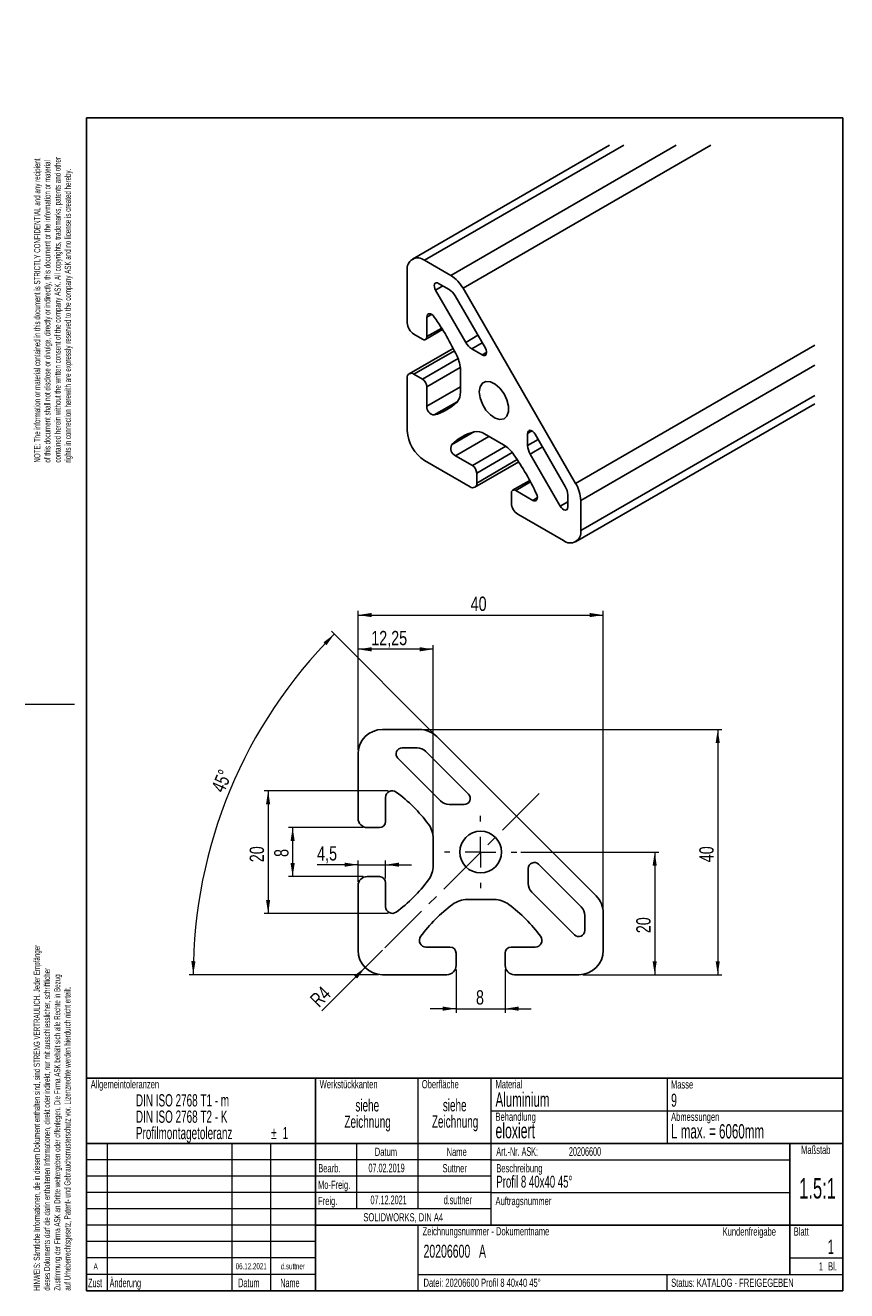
# Model space of a CAD drawing. Header units: millimetres. Extents: x 5 to 206, y 5 to 315.
import ezdxf

# ---------------------------------------------------------------- set-up
doc = ezdxf.new("R2010")
doc.units = ezdxf.units.MM
doc.header["$PDSIZE"] = -1
doc.linetypes.add('CENTERX2', pattern=[20.32, 12.7, -2.54, 2.54, -2.54])
doc.layers.add('FORMAT', color=7, linetype='Continuous')
doc.styles.add('SLDTEXTSTYLE0', font='TXT', dxfattribs={"width": 0.605})
doc.styles.add('SLDTEXTSTYLE1', font='TXT', dxfattribs={"width": 0.75})
doc.dimstyles.new('SLDDIMSTYLE0', dxfattribs={"dimtxt": 3.5, "dimasz": 3.302, "dimexe": 0, "dimexo": 0.0625, "dimgap": 0.875, "dimtad": 1, "dimdec": 4, "dimlfac": 0.666667, "dimzin": 12, "dimdsep": 46, "dimtxsty": 'SLDTEXTSTYLE1', "dimsah": 1, "dimcen": 0.09, "dimazin": 3, "dimtfac": 1, "dimtofl": 0, "dimtmove": 0, "dimatfit": 3, "dimfxl": 1, "dimfrac": 2, "dimtolj": 1, "dimtzin": 12, "dimarcsym": 0})
doc.dimstyles.new('SLDDIMSTYLE1', dxfattribs={"dimtxt": 3.5, "dimasz": 3.302, "dimexe": 0, "dimexo": 0.0625, "dimgap": 0.875, "dimtad": 1, "dimlfac": 0.666667, "dimrnd": 1e-09, "dimzin": 12, "dimdsep": 46, "dimtxsty": 'SLDTEXTSTYLE1', "dimsah": 1, "dimcen": 0.09, "dimadec": 0, "dimazin": 3, "dimtfac": 1, "dimtofl": 0, "dimtmove": 0, "dimatfit": 3, "dimfxl": 1, "dimfrac": 2, "dimtolj": 1, "dimtzin": 12, "dimarcsym": 0})
doc.dimstyles.new('SLDDIMSTYLE2', dxfattribs={"dimtxt": 3.5, "dimasz": 3.302, "dimexe": 0, "dimexo": 0.0625, "dimgap": 0.875, "dimtad": 1, "dimdec": 1, "dimlfac": 0.666667, "dimrnd": 1e-09, "dimzin": 12, "dimdsep": 46, "dimtxsty": 'SLDTEXTSTYLE1', "dimsah": 1, "dimcen": 0.09, "dimadec": 0, "dimazin": 3, "dimtfac": 1, "dimtdec": 1, "dimtmove": 0, "dimatfit": 0, "dimfxl": 1, "dimfrac": 2, "dimtolj": 1, "dimtzin": 12, "dimarcsym": 0})
doc.dimstyles.new('SLDDIMSTYLE3', dxfattribs={"dimtxt": 3.5, "dimasz": 3.302, "dimexe": 0, "dimexo": 0.0625, "dimgap": 0.875, "dimtad": 1, "dimlfac": 0.666667, "dimrnd": 1e-09, "dimzin": 12, "dimdsep": 46, "dimtxsty": 'SLDTEXTSTYLE1', "dimsah": 1, "dimcen": 0.09, "dimadec": 0, "dimazin": 3, "dimtfac": 1, "dimtmove": 0, "dimatfit": 0, "dimfxl": 1, "dimfrac": 2, "dimtolj": 1, "dimtzin": 12, "dimarcsym": 0})
doc.dimstyles.new('SLDDIMSTYLE4', dxfattribs={"dimtxt": 3.5, "dimasz": 3.302, "dimexe": 0, "dimexo": 0.0625, "dimgap": 0.875, "dimtad": 1, "dimlfac": 0.666667, "dimrnd": 1e-09, "dimzin": 12, "dimdsep": 46, "dimtxsty": 'SLDTEXTSTYLE1', "dimsah": 1, "dimcen": 0, "dimadec": 0, "dimazin": 3, "dimtfac": 1, "dimtofl": 0, "dimtmove": 0, "dimatfit": 3, "dimfxl": 1, "dimfrac": 2, "dimtolj": 1, "dimtzin": 12, "dimarcsym": 0})

# ---------------------------------------------------------------- blocks, each defined once
blk = doc.blocks.new('SW_NOTE_0')
at = {"color": 0, "linetype": 'Continuous', "lineweight": 0, "char_height": 1.5, "attachment_point": 1, "rotation": 90, "style": 'SLDTEXTSTYLE0'}
for s, insert in [('HINWEIS: Sämtliche Informationen, die in diesem Dokument enthalten sind, sind STRENG VERTRAULICH. Jeder Empfänger', (-1.93, 0)), ('dieses Dokuments darf die darin enthaltenen Informationen, direkt oder indirekt, nur mit ausschliesslicher, schriftlicher', (0.57, 0)), ('Zustimmung der Firma ASK an Dritte weitergeben oder offenlegen. Die Firma ASK behält sich alle Rechte in Bezug', (3.07, 0)), ('auf Urheberrechtsgesetz, Patent- und Gebrauchsmusterschutz vor. Lizenzrechte werden hierdurch nicht erteilt.', (5.57, 0))]:
    blk.add_mtext(s, dxfattribs=dict(at, insert=insert))
blk = doc.blocks.new('SW_NOTE_0_1')
at = {"color": 0, "linetype": 'Continuous', "lineweight": 0, "char_height": 1.5, "attachment_point": 1, "rotation": 90, "style": 'SLDTEXTSTYLE0'}
for s, insert in [('of this document shall not disclose or divulge, directly or indirectly, this document or the information or material', (0.57, 0)), ('contained herein without the written consent of the company ASK. All copyrights, trademarks, patents and other', (3.07, 0)), ('NOTE: The information or material contained in this document is STRICTLY CONFIDENTIAL and any recipient', (-1.93, 0)), ('rights in connection herewith are expressly reserved to the company ASK and no license is created hereby.', (5.57, 0))]:
    blk.add_mtext(s, dxfattribs=dict(at, insert=insert))
blk = doc.blocks.new('ASK_Rechtsvermerk')
at = {"color": 7, "linetype": 'Continuous', "lineweight": 0}
for name, p in [('SW_NOTE_0_1', (-7.78, 202.62)), ('SW_NOTE_0', (-7.87, 0))]:
    blk.add_blockref(name, p, dxfattribs=at)
blk = doc.blocks.new('SW_NOTE_0_2')
at = {"color": 0, "linetype": 'Continuous', "lineweight": 0, "char_height": 3, "attachment_point": 2, "style": 'SLDTEXTSTYLE0'}
for s, insert in [('siehe', (4.03, 3.87)), ('Zeichnung', (4.12, -0.13))]:
    blk.add_mtext(s, dxfattribs=dict(at, insert=insert))
blk = doc.blocks.new('SW_NOTE_0_3')
at = {"color": 0, "linetype": 'Continuous', "lineweight": 0, "char_height": 3, "attachment_point": 2, "style": 'SLDTEXTSTYLE0'}
for s, insert in [('siehe', (4.03, 3.87)), ('Zeichnung', (4.12, -0.13))]:
    blk.add_mtext(s, dxfattribs=dict(at, insert=insert))
blk = doc.blocks.new('SW_NOTE_0_4')
at = {"color": 0, "linetype": 'Continuous', "lineweight": 0, "char_height": 3, "attachment_point": 1, "style": 'SLDTEXTSTYLE0'}
for s, insert in [('DIN ISO 2768 T1 - m', (0, 3.87)), ('DIN ISO 2768 T2 - K', (0, -0.13)), ('Profilmontagetoleranz', (0, -4.13)), ('%%p', (33.09, -4.13)), ('1', (35.89, -4.13))]:
    blk.add_mtext(s, dxfattribs=dict(at, insert=insert))
blk = doc.blocks.new('_D')
at = {"color": 7, "linetype": 'Continuous', "lineweight": 0}
for p, q in [((104.97, 141.28), (79.89, 166.36)), ((91.4, 82.33), (45.08, 82.33))]:
    blk.add_line(p, q, dxfattribs=at)
at = {"color": 7, "linetype": 'Continuous', "lineweight": 18}
blk.add_arc((163.92, 82.33), 117.84, 135, 180, dxfattribs=at)
for points in [[(80.59, 165.65), (77.93, 163.64), (78.66, 162.93)], [(46.08, 82.33), (46.64, 85.63), (45.62, 85.64)]]:
    blk.add_solid(points, dxfattribs=at)
at = {"color": 7, "linetype": 'Continuous', "lineweight": 18, "insert": (50.36, 128), "char_height": 3.5, "attachment_point": 1, "rotation": 66.4419, "style": 'SLDTEXTSTYLE1'}
blk.add_mtext('45°', dxfattribs=at)
blk = doc.blocks.new('_D_1')
at = {"color": 7, "linetype": 'Continuous', "lineweight": 0}
for p, q in [((86.4, 137.33), (86.4, 162.95)), ((104.77, 161.95), (86.4, 161.95)), ((104.77, 116.62), (104.77, 162.95))]:
    blk.add_line(p, q, dxfattribs=at)
at = {"color": 7, "linetype": 'Continuous', "lineweight": 18}
for points in [[(86.4, 161.95), (89.7, 161.44), (89.7, 162.46)], [(104.77, 161.95), (101.47, 162.46), (101.47, 161.44)]]:
    blk.add_solid(points, dxfattribs=at)
at = {"color": 7, "linetype": 'Continuous', "lineweight": 18, "insert": (89.63, 166.46), "char_height": 3.5, "attachment_point": 1, "style": 'SLDTEXTSTYLE1'}
blk.add_mtext('12,25', dxfattribs=at)
blk = doc.blocks.new('_D_2')
at = {"color": 7, "linetype": 'Continuous', "lineweight": 0}
for p, q in [((86.4, 137.33), (86.4, 171.33)), ((86.4, 170.33), (146.4, 170.33)), ((146.4, 98.37), (146.4, 171.33))]:
    blk.add_line(p, q, dxfattribs=at)
at = {"color": 7, "linetype": 'Continuous', "lineweight": 18}
for points in [[(86.4, 170.33), (89.7, 169.82), (89.7, 170.84)], [(146.4, 170.33), (143.1, 170.84), (143.1, 169.82)]]:
    blk.add_solid(points, dxfattribs=at)
at = {"color": 7, "linetype": 'Continuous', "lineweight": 18, "insert": (113.95, 174.84), "char_height": 3.5, "attachment_point": 1, "style": 'SLDTEXTSTYLE1'}
blk.add_mtext('40', dxfattribs=at)
blk = doc.blocks.new('_D_3')
at = {"color": 7, "linetype": 'Continuous', "lineweight": 0}
for p, q in [((86.4, 109.24), (76.39, 109.24)), ((86.4, 105.08), (86.4, 110.24)), ((86.4, 109.24), (93.15, 109.24)), ((93.15, 105.83), (93.15, 110.24)), ((93.15, 109.24), (99.5, 109.24))]:
    blk.add_line(p, q, dxfattribs=at)
at = {"color": 7, "linetype": 'Continuous', "lineweight": 18}
for points in [[(86.4, 109.24), (83.1, 109.75), (83.1, 108.74)], [(93.15, 109.24), (96.45, 108.74), (96.45, 109.75)]]:
    blk.add_solid(points, dxfattribs=at)
at = {"color": 7, "linetype": 'Continuous', "lineweight": 18, "insert": (76.39, 113.76), "char_height": 3.5, "attachment_point": 1, "style": 'SLDTEXTSTYLE1'}
blk.add_mtext('4,5', dxfattribs=at)
blk = doc.blocks.new('_D_4')
at = {"color": 7, "linetype": 'Continuous', "lineweight": 0}
for p, q in [((87.65, 118.33), (69.4, 118.33)), ((70.4, 118.33), (70.4, 106.33)), ((87.65, 106.33), (69.4, 106.33))]:
    blk.add_line(p, q, dxfattribs=at)
at = {"color": 7, "linetype": 'Continuous', "lineweight": 18}
for points in [[(70.4, 118.33), (69.89, 115.03), (70.91, 115.03)], [(70.4, 106.33), (70.91, 109.63), (69.89, 109.63)]]:
    blk.add_solid(points, dxfattribs=at)
at = {"color": 7, "linetype": 'Continuous', "lineweight": 18, "insert": (65.89, 111.14), "char_height": 3.5, "attachment_point": 1, "rotation": 90, "style": 'SLDTEXTSTYLE1'}
blk.add_mtext('8', dxfattribs=at)
blk = doc.blocks.new('_D_5')
at = {"color": 7, "linetype": 'Continuous', "lineweight": 0}
for p, q in [((93.77, 127.33), (63.4, 127.33)), ((64.4, 127.33), (64.4, 97.33)), ((93.77, 97.33), (63.4, 97.33))]:
    blk.add_line(p, q, dxfattribs=at)
at = {"color": 7, "linetype": 'Continuous', "lineweight": 18}
for points in [[(64.4, 127.33), (63.89, 124.03), (64.91, 124.03)], [(64.4, 97.33), (64.91, 100.63), (63.89, 100.63)]]:
    blk.add_solid(points, dxfattribs=at)
at = {"color": 7, "linetype": 'Continuous', "lineweight": 18, "insert": (59.89, 109.85), "char_height": 3.5, "attachment_point": 1, "rotation": 90, "style": 'SLDTEXTSTYLE1'}
blk.add_mtext('20', dxfattribs=at)
blk = doc.blocks.new('_D_6')
at = {"color": 7, "linetype": 'Continuous', "lineweight": 0}
for p, q in [((110.4, 83.58), (110.4, 73.01)), ((122.4, 83.58), (122.4, 73.01)), ((110.4, 74.01), (104.05, 74.01)), ((110.4, 74.01), (122.4, 74.01)), ((122.4, 74.01), (128.75, 74.01))]:
    blk.add_line(p, q, dxfattribs=at)
at = {"color": 7, "linetype": 'Continuous', "lineweight": 18}
for points in [[(110.4, 74.01), (107.1, 74.52), (107.1, 73.5)], [(122.4, 74.01), (125.7, 73.5), (125.7, 74.52)]]:
    blk.add_solid(points, dxfattribs=at)
at = {"color": 7, "linetype": 'Continuous', "lineweight": 18, "insert": (115.25, 78.52), "char_height": 3.5, "attachment_point": 1, "style": 'SLDTEXTSTYLE1'}
blk.add_mtext('8', dxfattribs=at)
blk = doc.blocks.new('_D_7')
at = {"color": 7, "linetype": 'Continuous', "lineweight": 0}
for p, q in [((126.25, 112.33), (159.98, 112.33)), ((158.98, 112.33), (158.98, 82.33)), ((141.4, 82.33), (159.98, 82.33))]:
    blk.add_line(p, q, dxfattribs=at)
at = {"color": 7, "linetype": 'Continuous', "lineweight": 18}
for points in [[(158.98, 112.33), (158.47, 109.03), (159.48, 109.03)], [(158.98, 82.33), (159.48, 85.63), (158.47, 85.63)]]:
    blk.add_solid(points, dxfattribs=at)
at = {"color": 7, "linetype": 'Continuous', "lineweight": 18, "insert": (154.46, 92.48), "char_height": 3.5, "attachment_point": 1, "rotation": 90, "style": 'SLDTEXTSTYLE1'}
blk.add_mtext('20', dxfattribs=at)
blk = doc.blocks.new('_D_8')
at = {"color": 7, "linetype": 'Continuous', "lineweight": 0}
for p, q in [((102.43, 142.33), (175.4, 142.33)), ((174.4, 142.33), (174.4, 82.33)), ((141.4, 82.33), (175.4, 82.33))]:
    blk.add_line(p, q, dxfattribs=at)
at = {"color": 7, "linetype": 'Continuous', "lineweight": 18}
for points in [[(174.4, 142.33), (173.89, 139.03), (174.91, 139.03)], [(174.4, 82.33), (174.91, 85.63), (173.89, 85.63)]]:
    blk.add_solid(points, dxfattribs=at)
at = {"color": 7, "linetype": 'Continuous', "lineweight": 18, "insert": (169.89, 109.84), "char_height": 3.5, "attachment_point": 1, "rotation": 90, "style": 'SLDTEXTSTYLE1'}
blk.add_mtext('40', dxfattribs=at)
blk = doc.blocks.new('_D_9')
at = {"color": 7, "linetype": 'Continuous', "lineweight": 0}
for q in [(92.4, 88.33), (77.51, 73.45)]:
    blk.add_line((88.16, 84.09), q, dxfattribs=at)
at = {"color": 7, "linetype": 'Continuous', "lineweight": 18}
blk.add_solid([(88.16, 84.09), (85.46, 82.11), (86.18, 81.39)], dxfattribs=at)
at = {"color": 7, "linetype": 'Continuous', "lineweight": 18, "insert": (74.35, 76.62), "char_height": 3.5, "attachment_point": 1, "rotation": 45, "style": 'SLDTEXTSTYLE1'}
blk.add_mtext('R4', dxfattribs=at)
blk = doc.blocks.new('SW_CENTERMARKSYMBOL_0')
at = {"color": 0, "linetype": 'Continuous', "lineweight": 18}
for p, q in [((0, 7.5), (0, 8.85)), ((0, 0), (0, 3.75)), ((-7.5, 0), (-8.85, 0)), ((0, 0), (-3.75, 0)), ((0, 0), (0, -3.75)), ((0, 0), (3.75, 0)), ((7.5, 0), (8.85, 0)), ((0, -7.5), (0, -8.85))]:
    blk.add_line(p, q, dxfattribs=at)

msp = doc.modelspace()

# ---------------------------------------------------------------- linework, layer by layer
at = {"color": 7, "linetype": 'Continuous', "lineweight": 25}
for p, q in [((20, 57), (20, 292)), ((205, 292), (20, 292)), ((205, 57), (205, 292)), ((147.95057, 285.2845), (99.69977, 257.42993)), ((151.46462, 285.2845), (102.6992, 257.13292)), ((164.24159, 285.2845), (109.08786, 253.44489)), ((172.72774, 285.2845), (112.088, 250.27791)), ((102.6992, 257.13292), (109.08786, 253.44489)), ((98.45666, 241.82234), (98.45666, 254.68282)), ((106.10918, 251.49009), (108.66979, 250.01184)), ((112.73817, 237.05105), (105.35923, 249.83213)), ((110.16969, 248.42844), (117.54898, 235.64736)), ((112.088, 250.27791), (139.64037, 202.55551)), ((103.22956, 243.25106), (103.22956, 238.45456)), ((102.16919, 237.84194), (100.04774, 239.06664)), ((102.91914, 237.76773), (107.09194, 240.17689)), ((109.67652, 235.58745), (98.92265, 229.37957)), ((116.79903, 233.98939), (114.23806, 235.46765)), ((198.1558, 236.33579), (139.64037, 202.55551)), ((100.04774, 229.26817), (102.16919, 228.04347)), ((111.44964, 224.89903), (111.44964, 230.27114)), ((198.1558, 231.43683), (140.88312, 198.37395)), ((98.45666, 215.48895), (98.45666, 228.34942)), ((103.22956, 226.20634), (103.22956, 221.40983)), ((198.1558, 224.0595), (140.88312, 190.99662)), ((139.64037, 188.24951), (198.1558, 222.02978)), ((121.99608, 212.00458), (117.3437, 214.69019)), ((127.89015, 211.82201), (127.89015, 214.77906)), ((129.70082, 214.59971), (137.07975, 201.8188)), ((113.83644, 201.71115), (102.6992, 208.14041)), ((110.21296, 209.3145), (114.36645, 206.91661)), ((114.96118, 201.59975), (125.71505, 207.80782)), ((135.89064, 196.95023), (128.51135, 209.73114)), ((115.42717, 205.07965), (115.42717, 202.6299)), ((128.39619, 203.27685), (124.22339, 200.86787)), ((123.91261, 197.73147), (123.91261, 200.18104)), ((124.97333, 200.79366), (129.12682, 198.39577)), ((137.70131, 199.72793), (137.70131, 196.77106)), ((140.88312, 198.37395), (140.88312, 190.99662)), ((136.64058, 188.54669), (125.5037, 194.97577)), ((92.39789, 142.33078), (101.43268, 142.33078)), ((105.67532, 140.57342), (144.64053, 101.60822)), ((86.39789, 120.58078), (86.39789, 136.33078)), ((97.21996, 137.83078), (100.84128, 137.83078)), ((102.9626, 136.9521), (113.39826, 126.51644)), ((106.59496, 124.83446), (96.1593, 135.27012)), ((93.14789, 125.70496), (93.14789, 119.83078)), ((112.3376, 123.95578), (108.71628, 123.95578)), ((91.64789, 118.33078), (88.64789, 118.33078)), ((104.77289, 109.0412), (104.77289, 115.62037)), ((130.58355, 109.33116), (141.01921, 98.8955)), ((88.64789, 106.33078), (91.64789, 106.33078)), ((128.02289, 104.64918), (128.02289, 108.2705)), ((86.39789, 88.33078), (86.39789, 104.08078)), ((93.14789, 104.83078), (93.14789, 98.95661)), ((139.33722, 92.0922), (128.90156, 102.52786)), ((119.68747, 100.70578), (113.1083, 100.70578)), ((141.89789, 96.77418), (141.89789, 93.15286)), ((146.39789, 97.36558), (146.39789, 88.33078)), ((103.02371, 89.08078), (108.89789, 89.08078)), ((110.39789, 87.58078), (110.39789, 84.58078)), ((122.39789, 84.58078), (122.39789, 87.58078)), ((123.89789, 89.08078), (129.77206, 89.08078)), ((108.14789, 82.33078), (92.39789, 82.33078)), ((140.39789, 82.33078), (124.64789, 82.33078)), ((205, 57), (20, 57)), ((20, 57), (20, 5)), ((76, 57), (76, 5)), ((205, 57), (205, 5)), ((205, 41), (20, 41)), ((192, 41), (192, 9)), ((76, 21), (205, 21)), ((20, 5), (205, 5))]:
    msp.add_line(p, q, dxfattribs=at)
at = {"color": 8, "linetype": 'Continuous', "lineweight": 25}
for p, q in [((107.1699, 250.87748), (105.35923, 249.83213)), ((104.37969, 243.91482), (103.22956, 243.25106)), ((106.85984, 240.55008), (103.22956, 238.45456)), ((115.73831, 238.78304), (112.73817, 237.05105)), ((116.79903, 236.94608), (114.23806, 235.46765)), ((109.97335, 234.99808), (100.04774, 229.26817)), ((110.87385, 233.06868), (102.16919, 228.04347)), ((117.8594, 234.60183), (116.79903, 233.98939)), ((111.41351, 230.93096), (103.22956, 226.20634)), ((111.44964, 226.15538), (103.22956, 221.40983)), ((110.67644, 222.52545), (105.06097, 219.28374)), ((114.9079, 215.20857), (109.28742, 211.96381)), ((118.43447, 214.06076), (110.21296, 209.3145)), ((128.95087, 215.39131), (127.89015, 214.77906)), ((122.55148, 211.64177), (114.36645, 206.91661)), ((130.45076, 213.30044), (127.89015, 211.82201)), ((131.51149, 211.46313), (128.51135, 209.73114)), ((124.13219, 210.10486), (115.42717, 205.07965)), ((125.35313, 208.35999), (115.42717, 202.6299)), ((128.60326, 202.88918), (124.97333, 200.79366)), ((130.2766, 199.05952), (129.12682, 198.39577)), ((137.70131, 197.9954), (135.89064, 196.95023))]:
    msp.add_line(p, q, dxfattribs=at)
at = {"color": 7, "linetype": 'Continuous', "lineweight": 18}
for p, q in [((5, 148.5), (17, 148.5)), ((88.15524, 84.08814), (92.39789, 88.33078)), ((20, 57), (205, 57)), ((20, 57), (20, 5)), ((101, 57), (101, 25)), ((119, 21), (119, 57)), ((162, 57), (162, 41)), ((205, 57), (205, 5)), ((119, 49), (205, 49)), ((25, 41), (25, 5)), ((55.5, 41), (55.5, 5)), ((65, 41), (65, 5)), ((86, 41), (86, 25)), ((76, 37), (20, 37)), ((119, 37), (76, 37)), ((119, 37), (192, 37)), ((76, 33), (20, 33)), ((119, 33), (76, 33)), ((76, 29), (20, 29)), ((119, 29), (76, 29)), ((119, 29), (192, 29)), ((76, 25), (20, 25)), ((119, 25), (76, 25)), ((76, 21), (20, 21)), ((101, 21), (101, 5)), ((76, 17), (20, 17)), ((76, 13), (20, 13)), ((192, 13), (205, 13)), ((76, 9), (20, 9)), ((101, 9), (205, 9)), ((162, 5), (162, 9)), ((20, 5), (205, 5))]:
    msp.add_line(p, q, dxfattribs=at)
at = {"color": 7, "linetype": 'CENTERX2', "lineweight": 18}
msp.add_line((130.70074, 126.63363), (81.43128, 77.36418), dxfattribs=at)
at = {"color": 7, "linetype": 'Continuous', "lineweight": 25, "flags": 128}
for points in [[(105.35923, 249.83213), (105.17362, 250.22785), (105.06884, 250.62678), (105.05346, 250.9946), (105.12928, 251.29966), (105.28914, 251.51548), (105.51981, 251.62385), (105.80126, 251.61508), (106.10918, 251.49009)], [(105.06097, 243.26269), (104.78345, 243.59689), (104.47518, 243.85492), (104.15975, 244.01728), (103.86077, 244.07164), (103.60113, 244.0137), (103.40015, 243.84812), (103.27319, 243.58741), (103.22956, 243.25106)], [(117.54898, 235.64736), (117.73423, 235.25164), (117.83901, 234.85271), (117.85439, 234.48489), (117.77893, 234.17983), (117.61872, 233.964), (117.38805, 233.85564), (117.10659, 233.8644), (116.79903, 233.98939)], [(116.25901, 223.45654), (116.06375, 224.92156), (116.25901, 226.16092), (116.82407, 227.04033), (117.69739, 227.46465), (118.78458, 227.38776), (119.96762, 226.81788), (121.11846, 225.81706), (122.11231, 224.49348), (122.84151, 222.99091), (123.22704, 221.4717), (123.22704, 220.10092), (122.84151, 219.02678), (122.11231, 218.36588), (121.11846, 218.18993), (119.96762, 218.5177), (118.78458, 219.31378), (117.69739, 220.49216), (116.82407, 221.92482), (116.25901, 223.45654)], [(127.89015, 214.77906), (127.93556, 215.10807), (128.06896, 215.35627), (128.27781, 215.50182), (128.54496, 215.53258), (128.8468, 215.44567), (129.15758, 215.24844), (129.45083, 214.95823), (129.70082, 214.59971)], [(129.12682, 198.39577), (129.43975, 198.26523), (129.72907, 198.24485), (129.97297, 198.33604), (130.15286, 198.5322), (130.2555, 198.8183), (130.27266, 199.17253), (130.20328, 199.56861), (130.05236, 199.9763)], [(137.70131, 196.77106), (137.65553, 196.44187), (137.5225, 196.19367), (137.31328, 196.04812), (137.04649, 196.01736), (136.7443, 196.10427), (136.43352, 196.3015), (136.14062, 196.59171), (135.89064, 196.95023)]]:
    msp.add_lwpolyline(points, dxfattribs=at)
at = {"color": 7, "linetype": 'Continuous', "lineweight": 25}
msp.add_circle((116.39789, 112.33078), 5.1, dxfattribs=at)
for centre, radius, start, end in [((101.0431, 255.10239), 2.62025, 50.7993836, 189.2143351), ((104.50587, 246.09974), 8.65712, 28.8572027, 58.0436105), ((106.37693, 246.3378), 4.3308, 28.8643928, 58.0328305), ((101.91085, 241.97954), 3.45777, 182.6057438, 237.3967936), ((52.13269, 206.20978), 64.60898, 25.161005, 34.9942796), ((102.58322, 238.34931), 0.65486, 230.7846593, 9.248856), ((116.52958, 239.14041), 4.329, 208.8582133, 238.03901), ((103.24037, 230.05898), 8.212, 1.4803715, 26.1573935), ((99.42668, 228.50663), 0.98268, 50.8015231, 189.2055981), ((100.9286, 226.10284), 2.30328, 2.5754128, 57.4103933), ((108.10296, 224.68488), 3.35351, 318.416436, 3.6612912), ((105.265, 221.31132), 2.03783, 177.2291608, 264.2538043), ((101.75383, 231.50301), 12.6589, 285.1442637, 314.4035276), ((107.66886, 215.90849), 9.22175, 182.6075896, 237.3907652), ((118.21883, 202.99002), 12.66093, 105.6111016, 134.8644047), ((115.48526, 211.89869), 3.35354, 56.3463323, 101.5868089), ((111.14512, 211.12648), 2.03769, 155.737343, 242.7765897), ((117.70331, 204.99728), 8.21767, 33.8498784, 58.5077758), ((132.21373, 211.96884), 4.32608, 181.9449752, 211.1484812), ((71.47197, 172.64968), 64.6406, 25.0081422, 34.8364175), ((113.12632, 204.97579), 2.30319, 2.5846871, 57.4226804), ((114.45742, 202.47246), 0.98245, 230.7965824, 9.2216945), ((133.37534, 199.57976), 4.3285, 1.961641, 31.1498248), ((132.23478, 198.07913), 8.65337, 1.9524767, 31.1513227), ((124.55931, 200.28592), 0.65515, 50.8054002, 189.2113786), ((127.36704, 197.88881), 3.45801, 182.6078435, 237.394694), ((138.29681, 190.57697), 2.62014, 230.793734, 9.2163629), ((92.39789, 136.33078), 6, 90, 180), ((101.43268, 136.33078), 6, 45, 90), ((97.21996, 136.33078), 1.5, 90, 225), ((100.84128, 134.83078), 3, 45, 90), ((94.77371, 125.70496), 1.62583, 53.6249664, 180), ((73.49789, 96.82078), 37.5, 36.6419281, 53.6249664), ((108.71628, 126.95578), 3, 225, 270), ((112.3376, 125.45578), 1.5, 270, 45), ((88.64789, 120.58078), 2.25, 180, 270), ((91.64789, 119.83078), 1.5, 270, 0), ((98.77289, 115.62037), 6, 0, 36.6419281), ((98.77289, 109.0412), 6, 323.3580719, 0), ((129.52289, 108.2705), 1.5, 45, 180), ((88.64789, 104.08078), 2.25, 90, 180), ((91.64789, 104.83078), 1.5, 0, 90), ((73.49789, 127.84078), 37.5, 306.3750336, 323.3580719), ((131.02289, 104.64918), 3, 180, 225), ((131.90789, 69.43078), 37.5, 126.6419281, 143.6249664), ((113.1083, 94.70578), 6, 90, 126.6419281), ((119.68747, 94.70578), 6, 53.3580719, 90), ((100.88789, 69.43078), 37.5, 36.3750336, 53.3580719), ((140.39789, 97.36558), 6, 0, 45), ((94.77371, 98.95661), 1.62583, 180, 306.3750336), ((138.89789, 96.77418), 3, 0, 45), ((140.39789, 93.15286), 1.5, 225, 0), ((103.02371, 90.70661), 1.62583, 143.6249664, 270), ((129.77206, 90.70661), 1.62583, 270, 36.3750336), ((92.39789, 88.33078), 6, 180, 270), ((108.89789, 87.58078), 1.5, 0, 90), ((123.89789, 87.58078), 1.5, 90, 180), ((140.39789, 88.33078), 6, 270, 0), ((108.14789, 84.58078), 2.25, 270, 0), ((124.64789, 84.58078), 2.25, 180, 270)]:
    msp.add_arc(centre, radius, start, end, dxfattribs=at)
at = {"color": 7, "linetype": 'Continuous', "lineweight": 0}
msp.add_point((116.39789, 112.33078), dxfattribs=at)

# ---------------------------------------------------------------- block references
at = {"color": 7, "linetype": 'Continuous'}
msp.add_blockref('ASK_Rechtsvermerk', (16.86191, 5), dxfattribs=at)
at = {"color": 7, "linetype": 'Continuous', "lineweight": 0}
for name, p in [('SW_CENTERMARKSYMBOL_0', (116.39789, 112.33078)), ('SW_NOTE_0_4', (32.05398, 49.21286)), ('SW_NOTE_0_3', (84.62811, 47.98358)), ('SW_NOTE_0_2', (106.02549, 48.01846))]:
    msp.add_blockref(name, p, dxfattribs=at)

# ---------------------------------------------------------------- texts
at = {"color": 7, "linetype": 'Continuous', "lineweight": 0, "style": 'SLDTEXTSTYLE0'}
for s, insert, char_height, attachment_point in [('Allgemeintoleranzen', (21.00125, 56.51951), 2, 1), ('Werkstückkanten', (77.01157, 56.53526), 2, 1), ('Oberfläche', (102.00057, 56.52393), 2, 1), ('Material', (120.02917, 56.52829), 2, 1), ('Masse', (162.95136, 56.47152), 2, 1), ('Aluminium', (120.02917, 53.50738), 3.5, 1), ('9', (162.98746, 53.20584), 3.175, 1), ('Behandlung', (120.02917, 48.57094), 2, 1), ('Abmessungen', (162.98746, 48.56264), 2, 1), ('eloxiert', (120.02917, 45.99889), 3.704167, 1), ('L max. = 6060mm', (162.98746, 45.75012), 3.5, 1), ('Maßstab', (198.38687, 40.4634), 2, 2), ('Datum', (93.21476, 39.98364), 2, 2), ('Name', (110.53909, 39.98364), 2, 2), ('Art.-Nr. ASK:', (120.22416, 40.116), 2.1166667, 1), ('20206600', (137.99383, 40.116), 2.116667, 1), ('Bearb.', (76.65833, 35.96294), 2, 1), ('07.02.2019', (93.38007, 36.09531), 2.116667, 2), ('Suttner', (110.04314, 35.96294), 2, 2), ('Beschreibung', (120.22416, 35.96294), 2, 1), ('Mo-Freig.', (76.60262, 31.92414), 2, 1), ('Profil 8 40x40 45°', (120.22416, 33.13458), 2.9104167, 1), ('1.5:1', (198.81465, 32.55581), 5, 2), ('Freig.', (76.62811, 27.95414), 2, 1), ('07.12.2021', (93.87361, 28.28231), 2.116667, 2), ('d.suttner', (110.7893, 28.28231), 2.116667, 2), ('Auftragsnummer', (120.04056, 27.94315), 2, 1), ('SOLIDWORKS, DIN A4', (97.45938, 23.96262), 2, 2), ('Zeichnungsnummer - Dokumentname', (102.18984, 20.53734), 2, 1), ('Blatt', (192.99785, 20.47288), 2, 1), ('20206600   A', (102.4247, 16.25051), 3.175, 1), ('1', (202.85708, 17.49591), 3.5, 3), ('A', (22.2163, 11.72874), 1.5, 2), ('06.12.2021', (60.26608, 11.72874), 1.5, 2), ('d.suttner', (70.44802, 11.72874), 1.5, 2), ('1', (200.16915, 11.94699), 2, 3), ('Bl.', (201.38996, 11.95581), 2, 1), ('Zust', (20.34369, 7.96979), 2.116667, 1), ('Änderung', (25.63821, 7.96979), 2.116667, 1), ('Datum', (57.07141, 7.96979), 2.116667, 1), ('Name', (67.37151, 7.96979), 2.116667, 1), ('Datei: 20206600 Profil 8 40x40 45°', (102.4247, 7.95024), 2, 1), ('Status: KATALOG - FREIGEGEBEN', (163.01436, 7.94214), 2, 1)]:
    msp.add_mtext(s, dxfattribs=dict(at, insert=insert, char_height=char_height, attachment_point=attachment_point))
at = {"layer": 'FORMAT', "insert": (175.59875, 20.47288), "char_height": 2, "attachment_point": 1, "style": 'SLDTEXTSTYLE0'}
msp.add_mtext('Kundenfreigabe', dxfattribs=at)

# ---------------------------------------------------------------- dimensions: what is measured, and where the dimension line sits
at = {"color": 7, "linetype": 'Continuous', "lineweight": 18}
for base, p1, p2, dimstyle, picture, middle in [((146.39789, 170.33078), (86.39789, 136.33078), (146.39789, 97.36558), 'SLDDIMSTYLE1', '_D_2', (116.53865, 170.33078)), ((86.39789, 161.94797), (104.77289, 115.62037), (86.39789, 136.33078), 'SLDDIMSTYLE1', '_D_1', (95.45194, 161.94797)), ((93.14789, 109.24404), (86.39789, 104.08078), (93.14789, 104.83078), 'SLDDIMSTYLE2', '_D_3', (79.62184, 109.24404)), ((122.39789, 74.00894), (110.39789, 84.58078), (122.39789, 84.58078), 'SLDDIMSTYLE3', '_D_6', (116.53865, 74.00894))]:
    dim = msp.add_linear_dim(base=base, p1=p1, p2=p2, dimstyle=dimstyle, dxfattribs=at)
    dim.commit()
    dim.dimension.update_dxf_attribs({"geometry": picture, "text_midpoint": middle, "dimtype": 160})
dim = msp.add_angular_dim_2l(base=(55.05071, 127.42508), line1=((108.14789, 82.33078), (92.39789, 82.33078)), line2=((105.67532, 140.57342), (144.64053, 101.60822)), dimstyle='SLDDIMSTYLE0', dxfattribs=at)
dim.commit()
dim.dimension.update_dxf_attribs({"geometry": '_D', "text_midpoint": (55.90202, 129.42782), "dimtype": 162})
for base, p1, p2, picture, middle in [((174.39789, 82.33078), (101.43268, 142.33078), (140.39789, 82.33078), '_D_8', (174.39789, 112.42161)), ((64.39789, 97.33078), (94.77371, 127.33078), (94.77371, 97.33078), '_D_5', (64.39789, 112.43266)), ((70.39789, 106.33078), (88.64789, 118.33078), (88.64789, 106.33078), '_D_4', (70.39789, 112.43266)), ((158.97549, 82.33078), (125.24789, 112.33078), (140.39789, 82.33078), '_D_7', (158.97549, 95.06348))]:
    dim = msp.add_linear_dim(base=base, p1=p1, p2=p2, angle=90, dimstyle='SLDDIMSTYLE1', dxfattribs=at)
    dim.commit()
    dim.dimension.update_dxf_attribs({"geometry": picture, "text_midpoint": middle, "dimtype": 160})
dim = msp.add_radius_dim(center=(92.39789, 88.33078), mpoint=(88.15524, 84.08814), dimstyle='SLDDIMSTYLE4', dxfattribs=at)
dim.commit()
dim.dimension.update_dxf_attribs({"geometry": '_D_9', "text_midpoint": (79.286, 75.2189), "dimtype": 164})

doc.saveas('drawing.dxf')
